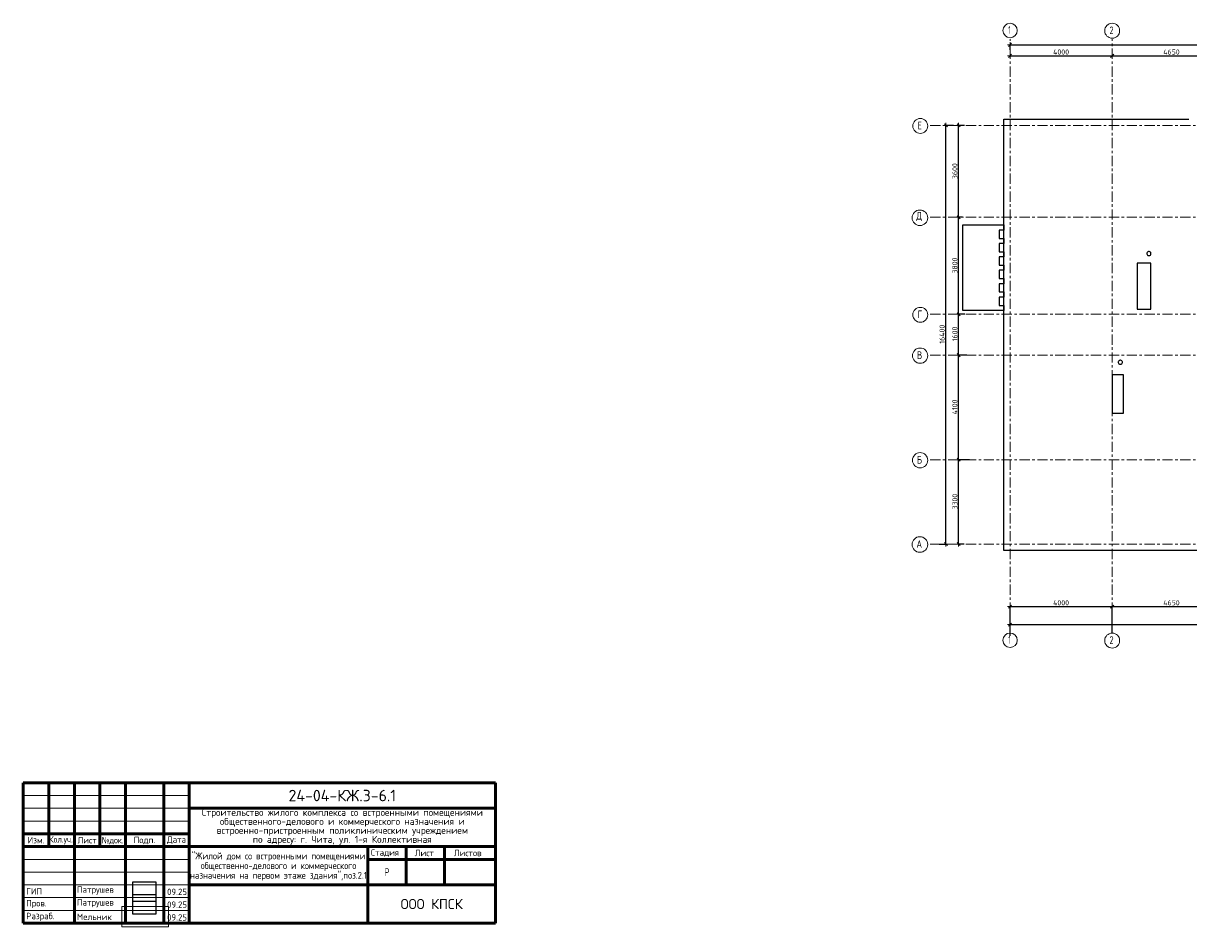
# Model space of a CAD drawing. Header units: metres. Extents: x -38 to 97, y -15 to 21.
# Tile 1 of 205: x -38 to 7, y -15 to 20. Entities that reach past the tile are written whole.
import ezdxf

# ---------------------------------------------------------------- set-up
doc = ezdxf.new("R2010")
doc.units = ezdxf.units.M
doc.header["$XCLIPFRAME"] = 2
doc.header["$PDMODE"] = 65
doc.linetypes.add('______11', pattern=[0.5, 0.4, -0.05, 0, -0.05])
doc.linetypes.add('______5', pattern=[1.1, 0.8, -0.1, 0.1, -0.1])
for name, color, linetype, lineweight in [('XR$1$Осевая линия (1)', 7, '______5', 13), ('XR$1$Размерная линия (1)', 7, 'Continuous', 13), ('XR$2$Стена наружная_ Сайдинг', 7, 'Continuous', 35), ('XR$5$Перекрытие (1)', 7, 'Continuous', 35)]:
    doc.layers.add(name, color=color, linetype=linetype, lineweight=lineweight)
doc.styles.add('ISOCPEUR', font='txt')
doc.styles.add('Segoe UI Symbol', font='txt')
doc.dimstyles.new('DIMSTYLE_2', dxfattribs={"dimtxt": 0.2, "dimasz": 0.2, "dimexe": 0, "dimexo": 0, "dimgap": 0.1, "dimtad": 2, "dimdec": 0, "dimlfac": 1000, "dimrnd": 5, "dimzin": 12, "dimdsep": 46, "dimtxsty": 'ISOCPEUR', "dimblk1": 'ALL_ML_STRICH', "dimblk2": 'ALL_ML_STRICH', "dimsah": 1, "dimcen": 0, "dimclrd": 7, "dimclre": 256, "dimclrt": 7, "dimadec": 0, "dimazin": 0, "dimtfac": 1, "dimtdec": 0, "dimtix": 1, "dimtmove": 2, "dimatfit": 3, "dimfxl": 0, "dimtzin": 0, "dimlwd": 0, "dimlwe": -3, "dimarcsym": 0})
doc.dimstyles.new('DIMSTYLE_3', dxfattribs={"dimtxt": 0.2, "dimasz": 0.2, "dimexe": 0, "dimexo": 0, "dimgap": 0.1, "dimtad": 2, "dimdec": 0, "dimlfac": 1000, "dimrnd": 5, "dimzin": 12, "dimdsep": 46, "dimtxsty": 'ISOCPEUR', "dimblk1": 'ALL_ML_STRICH', "dimblk2": 'ALL_ML_STRICH', "dimsah": 1, "dimcen": 0, "dimclrd": 7, "dimclre": 256, "dimclrt": 7, "dimadec": 0, "dimazin": 0, "dimtfac": 1, "dimtdec": 0, "dimtix": 1, "dimtmove": 2, "dimatfit": 3, "dimfxl": 0, "dimtzin": 0, "dimlwd": 0, "dimlwe": -3, "dimarcsym": 0})
picture_1 = doc.add_image_def('image1.jpg', size_in_pixel=(275, 222))
picture_2 = doc.add_image_def('image2.bmp', size_in_pixel=(685, 350))

# ---------------------------------------------------------------- blocks, each defined once
blk = doc.blocks.new('ALL_ML_STRICH')
at = {"color": 0, "linetype": 'ByBlock', "lineweight": -2}
for p, q in [((-1, 0), (0.5, 0)), ((-0.3, -0.3), (0.3, 0.3)), ((0, -0.5), (0, 0.5))]:
    blk.add_line(p, q, dxfattribs=at)
blk = doc.blocks.new('*D4')
at = {"layer": 'DEFPOINTS', "color": 7, "linetype": 'Continuous', "lineweight": 13, "transparency": 33554687}
for p in [(-1.699, 16.4), (-2.294, 0), (-2.015, 0)]:
    blk.add_point(p, dxfattribs=at)
at = {"layer": 'XR$1$Размерная линия (1)', "color": 9, "linetype": 'Continuous', "lineweight": -2, "true_color": 0xc7c7c7, "transparency": 33554687}
for p, q in [((-1.719, 16.4), (-2.015, 16.4)), ((-2.274, 0), (-2.015, 0))]:
    blk.add_line(p, q, dxfattribs=at)
at = {"layer": 'XR$1$Размерная линия (1)', "color": 7, "linetype": 'Continuous', "lineweight": -2, "transparency": 33554687}
blk.add_line((-2.015, 0), (-2.015, 16.4), dxfattribs=at)
at = {"layer": 'XR$1$Размерная линия (1)', "color": 7, "linetype": 'Continuous', "lineweight": 13, "transparency": 33554687, "xscale": 0.2, "yscale": 0.2, "zscale": 0.2}
for p, rotation in [((-2.015, 16.4), 90), ((-2.015, 0), 270)]:
    blk.add_blockref('ALL_ML_STRICH', p, dxfattribs=dict(at, rotation=rotation))
at = {"layer": 'XR$1$Размерная линия (1)', "color": 7, "linetype": 'Continuous', "lineweight": 13, "transparency": 33554687, "insert": (-2.165, 8.22), "char_height": 0.2, "width": 1, "attachment_point": 5, "rotation": 90, "style": 'ISOCPEUR'}
blk.add_mtext('\\A1;{16400}', dxfattribs=at)
blk = doc.blocks.new('*D5')
at = {"layer": 'DEFPOINTS', "color": 7, "linetype": 'Continuous', "lineweight": 13, "transparency": 33554687}
for p in [(-1.064, 3.3), (-1.515, 0), (-1.28, 0)]:
    blk.add_point(p, dxfattribs=at)
at = {"layer": 'XR$1$Размерная линия (1)', "color": 9, "linetype": 'Continuous', "lineweight": -2, "true_color": 0xc7c7c7, "transparency": 33554687}
for p, q in [((-1.084, 3.3), (-1.515, 3.3)), ((-1.3, 0), (-1.515, 0))]:
    blk.add_line(p, q, dxfattribs=at)
at = {"layer": 'XR$1$Размерная линия (1)', "color": 7, "linetype": 'Continuous', "lineweight": -2, "transparency": 33554687}
blk.add_line((-1.515, 0), (-1.515, 3.3), dxfattribs=at)
at = {"layer": 'XR$1$Размерная линия (1)', "color": 7, "linetype": 'Continuous', "lineweight": 13, "transparency": 33554687, "xscale": 0.2, "yscale": 0.2, "zscale": 0.2}
for p, rotation in [((-1.515, 3.3), 90), ((-1.515, 0), 270)]:
    blk.add_blockref('ALL_ML_STRICH', p, dxfattribs=dict(at, rotation=rotation))
at = {"layer": 'XR$1$Размерная линия (1)', "color": 7, "linetype": 'Continuous', "lineweight": 13, "transparency": 33554687, "insert": (-1.665, 1.66), "char_height": 0.2, "width": 0.8, "attachment_point": 5, "rotation": 90, "style": 'ISOCPEUR'}
blk.add_mtext('\\A1;{3300}', dxfattribs=at)
blk = doc.blocks.new('*D6')
at = {"layer": 'DEFPOINTS', "color": 7, "linetype": 'Continuous', "lineweight": 13, "transparency": 33554687}
for p in [(-1.172, 7.4), (-1.515, 3.3), (-1.064, 3.3)]:
    blk.add_point(p, dxfattribs=at)
at = {"layer": 'XR$1$Размерная линия (1)', "color": 9, "linetype": 'Continuous', "lineweight": -2, "true_color": 0xc7c7c7, "transparency": 33554687}
for p, q in [((-1.192, 7.4), (-1.515, 7.4)), ((-1.084, 3.3), (-1.515, 3.3))]:
    blk.add_line(p, q, dxfattribs=at)
at = {"layer": 'XR$1$Размерная линия (1)', "color": 7, "linetype": 'Continuous', "lineweight": -2, "transparency": 33554687}
blk.add_line((-1.515, 3.3), (-1.515, 7.4), dxfattribs=at)
at = {"layer": 'XR$1$Размерная линия (1)', "color": 7, "linetype": 'Continuous', "lineweight": 13, "transparency": 33554687, "xscale": 0.2, "yscale": 0.2, "zscale": 0.2}
for p, rotation in [((-1.515, 7.4), 90), ((-1.515, 3.3), 270)]:
    blk.add_blockref('ALL_ML_STRICH', p, dxfattribs=dict(at, rotation=rotation))
at = {"layer": 'XR$1$Размерная линия (1)', "color": 7, "linetype": 'Continuous', "lineweight": 13, "transparency": 33554687, "insert": (-1.665, 5.37), "char_height": 0.2, "width": 0.8, "attachment_point": 5, "rotation": 90, "style": 'ISOCPEUR'}
blk.add_mtext('\\A1;{4100}', dxfattribs=at)
blk = doc.blocks.new('*D7')
at = {"layer": 'DEFPOINTS', "color": 7, "linetype": 'Continuous', "lineweight": 13, "transparency": 33554687}
for p in [(-1.253, 9), (-1.515, 7.4), (-1.172, 7.4)]:
    blk.add_point(p, dxfattribs=at)
at = {"layer": 'XR$1$Размерная линия (1)', "color": 9, "linetype": 'Continuous', "lineweight": -2, "true_color": 0xc7c7c7, "transparency": 33554687}
for p, q in [((-1.273, 9), (-1.515, 9)), ((-1.192, 7.4), (-1.515, 7.4))]:
    blk.add_line(p, q, dxfattribs=at)
at = {"layer": 'XR$1$Размерная линия (1)', "color": 7, "linetype": 'Continuous', "lineweight": -2, "transparency": 33554687}
blk.add_line((-1.515, 7.4), (-1.515, 9), dxfattribs=at)
at = {"layer": 'XR$1$Размерная линия (1)', "color": 7, "linetype": 'Continuous', "lineweight": 13, "transparency": 33554687, "xscale": 0.2, "yscale": 0.2, "zscale": 0.2}
for p, rotation in [((-1.515, 9), 90), ((-1.515, 7.4), 270)]:
    blk.add_blockref('ALL_ML_STRICH', p, dxfattribs=dict(at, rotation=rotation))
at = {"layer": 'XR$1$Размерная линия (1)', "color": 7, "linetype": 'Continuous', "lineweight": 13, "transparency": 33554687, "insert": (-1.665, 8.23), "char_height": 0.2, "width": 0.8, "attachment_point": 5, "rotation": 90, "style": 'ISOCPEUR'}
blk.add_mtext('\\A1;{1600}', dxfattribs=at)
blk = doc.blocks.new('*D8')
at = {"layer": 'DEFPOINTS', "color": 7, "linetype": 'Continuous', "lineweight": 13, "transparency": 33554687}
for p in [(-1.347, 12.8), (-1.515, 9), (-1.253, 9)]:
    blk.add_point(p, dxfattribs=at)
at = {"layer": 'XR$1$Размерная линия (1)', "color": 9, "linetype": 'Continuous', "lineweight": -2, "true_color": 0xc7c7c7, "transparency": 33554687}
for p, q in [((-1.367, 12.8), (-1.515, 12.8)), ((-1.273, 9), (-1.515, 9))]:
    blk.add_line(p, q, dxfattribs=at)
at = {"layer": 'XR$1$Размерная линия (1)', "color": 7, "linetype": 'Continuous', "lineweight": -2, "transparency": 33554687}
blk.add_line((-1.515, 9), (-1.515, 12.8), dxfattribs=at)
at = {"layer": 'XR$1$Размерная линия (1)', "color": 7, "linetype": 'Continuous', "lineweight": 13, "transparency": 33554687, "xscale": 0.2, "yscale": 0.2, "zscale": 0.2}
for p, rotation in [((-1.515, 12.8), 90), ((-1.515, 9), 270)]:
    blk.add_blockref('ALL_ML_STRICH', p, dxfattribs=dict(at, rotation=rotation))
at = {"layer": 'XR$1$Размерная линия (1)', "color": 7, "linetype": 'Continuous', "lineweight": 13, "transparency": 33554687, "insert": (-1.665, 10.91), "char_height": 0.2, "width": 0.8, "attachment_point": 5, "rotation": 90, "style": 'ISOCPEUR'}
blk.add_mtext('\\A1;{3800}', dxfattribs=at)
blk = doc.blocks.new('*D9')
at = {"layer": 'DEFPOINTS', "color": 7, "linetype": 'Continuous', "lineweight": 13, "transparency": 33554687}
for p in [(-1.26, 16.4), (-1.515, 12.8), (-1.347, 12.8)]:
    blk.add_point(p, dxfattribs=at)
at = {"layer": 'XR$1$Размерная линия (1)', "color": 9, "linetype": 'Continuous', "lineweight": -2, "true_color": 0xc7c7c7, "transparency": 33554687}
for p, q in [((-1.28, 16.4), (-1.515, 16.4)), ((-1.367, 12.8), (-1.515, 12.8))]:
    blk.add_line(p, q, dxfattribs=at)
at = {"layer": 'XR$1$Размерная линия (1)', "color": 7, "linetype": 'Continuous', "lineweight": -2, "transparency": 33554687}
blk.add_line((-1.515, 12.8), (-1.515, 16.4), dxfattribs=at)
at = {"layer": 'XR$1$Размерная линия (1)', "color": 7, "linetype": 'Continuous', "lineweight": 13, "transparency": 33554687, "xscale": 0.2, "yscale": 0.2, "zscale": 0.2}
for p, rotation in [((-1.515, 16.4), 90), ((-1.515, 12.8), 270)]:
    blk.add_blockref('ALL_ML_STRICH', p, dxfattribs=dict(at, rotation=rotation))
at = {"layer": 'XR$1$Размерная линия (1)', "color": 7, "linetype": 'Continuous', "lineweight": 13, "transparency": 33554687, "insert": (-1.665, 14.61), "char_height": 0.2, "width": 0.8, "attachment_point": 5, "rotation": 90, "style": 'ISOCPEUR'}
blk.add_mtext('\\A1;{3600}', dxfattribs=at)
blk = doc.blocks.new('*D10')
at = {"layer": 'DEFPOINTS', "color": 7, "linetype": 'Continuous', "lineweight": 13, "transparency": 33554687}
for p in [(0.5, 19.557), (0.5, 19.377), (61.6, 17.12)]:
    blk.add_point(p, dxfattribs=at)
at = {"layer": 'XR$1$Размерная линия (1)', "color": 9, "linetype": 'Continuous', "lineweight": -2, "true_color": 0xc7c7c7, "transparency": 33554687}
for p, q in [((0.5, 19.357), (0.5, 19.557)), ((61.6, 17.14), (61.6, 19.557))]:
    blk.add_line(p, q, dxfattribs=at)
at = {"layer": 'XR$1$Размерная линия (1)', "color": 7, "linetype": 'Continuous', "lineweight": -2, "transparency": 33554687}
blk.add_line((0.5, 19.557), (61.6, 19.557), dxfattribs=at)
at = {"layer": 'XR$1$Размерная линия (1)', "color": 7, "linetype": 'Continuous', "lineweight": 13, "transparency": 33554687, "xscale": 0.2, "yscale": 0.2, "zscale": 0.2, "rotation": 180}
blk.add_blockref('ALL_ML_STRICH', (0.5, 19.557), dxfattribs=at)
at = {"layer": 'XR$1$Размерная линия (1)', "color": 7, "linetype": 'Continuous', "lineweight": 13, "transparency": 33554687, "xscale": 0.2, "yscale": 0.2, "zscale": 0.2}
blk.add_blockref('ALL_ML_STRICH', (61.6, 19.557), dxfattribs=at)
at = {"layer": 'XR$1$Размерная линия (1)', "color": 7, "linetype": 'Continuous', "lineweight": 13, "transparency": 33554687, "insert": (31.1, 19.707), "char_height": 0.2, "width": 1, "attachment_point": 5, "style": 'ISOCPEUR'}
blk.add_mtext('\\A1;{61100}', dxfattribs=at)
blk = doc.blocks.new('*D11')
at = {"layer": 'DEFPOINTS', "color": 7, "linetype": 'Continuous', "lineweight": 13, "transparency": 33554687}
for p in [(0.5, -3.103), (0.5, -3.156), (61.6, -3.14)]:
    blk.add_point(p, dxfattribs=at)
at = {"layer": 'XR$1$Размерная линия (1)', "color": 9, "linetype": 'Continuous', "lineweight": -2, "true_color": 0xc7c7c7, "transparency": 33554687}
for p, q in [((0.5, -3.123), (0.5, -3.156)), ((61.6, -3.156), (61.6, -3.156))]:
    blk.add_line(p, q, dxfattribs=at)
at = {"layer": 'XR$1$Размерная линия (1)', "color": 7, "linetype": 'Continuous', "lineweight": -2, "transparency": 33554687}
blk.add_line((0.5, -3.156), (61.6, -3.156), dxfattribs=at)
at = {"layer": 'XR$1$Размерная линия (1)', "color": 7, "linetype": 'Continuous', "lineweight": 13, "transparency": 33554687, "xscale": 0.2, "yscale": 0.2, "zscale": 0.2, "rotation": 180}
blk.add_blockref('ALL_ML_STRICH', (0.5, -3.156), dxfattribs=at)
at = {"layer": 'XR$1$Размерная линия (1)', "color": 7, "linetype": 'Continuous', "lineweight": 13, "transparency": 33554687, "xscale": 0.2, "yscale": 0.2, "zscale": 0.2}
blk.add_blockref('ALL_ML_STRICH', (61.6, -3.156), dxfattribs=at)
at = {"layer": 'XR$1$Размерная линия (1)', "color": 7, "linetype": 'Continuous', "lineweight": 13, "transparency": 33554687, "insert": (31.1, -3.006), "char_height": 0.2, "width": 1, "attachment_point": 5, "style": 'ISOCPEUR'}
blk.add_mtext('\\A1;{61100}', dxfattribs=at)
blk = doc.blocks.new('*D12')
at = {"layer": 'DEFPOINTS', "color": 7, "linetype": 'Continuous', "lineweight": 13, "transparency": 33554687}
for p in [(0.5, -2.452), (0.5, -3.622), (4.5, -3.513)]:
    blk.add_point(p, dxfattribs=at)
at = {"layer": 'XR$1$Размерная линия (1)', "color": 9, "linetype": 'Continuous', "lineweight": -2, "true_color": 0xc7c7c7, "transparency": 33554687}
for p, q in [((0.5, -3.602), (0.5, -2.452)), ((4.5, -3.493), (4.5, -2.452))]:
    blk.add_line(p, q, dxfattribs=at)
at = {"layer": 'XR$1$Размерная линия (1)', "color": 7, "linetype": 'Continuous', "lineweight": -2, "transparency": 33554687}
blk.add_line((0.5, -2.452), (4.5, -2.452), dxfattribs=at)
at = {"layer": 'XR$1$Размерная линия (1)', "color": 7, "linetype": 'Continuous', "lineweight": 13, "transparency": 33554687, "xscale": 0.2, "yscale": 0.2, "zscale": 0.2, "rotation": 180}
blk.add_blockref('ALL_ML_STRICH', (0.5, -2.452), dxfattribs=at)
at = {"layer": 'XR$1$Размерная линия (1)', "color": 7, "linetype": 'Continuous', "lineweight": 13, "transparency": 33554687, "xscale": 0.2, "yscale": 0.2, "zscale": 0.2}
blk.add_blockref('ALL_ML_STRICH', (4.5, -2.452), dxfattribs=at)
at = {"layer": 'XR$1$Размерная линия (1)', "color": 7, "linetype": 'Continuous', "lineweight": 13, "transparency": 33554687, "insert": (2.5, -2.302), "char_height": 0.2, "width": 0.8, "attachment_point": 5, "style": 'ISOCPEUR'}
blk.add_mtext('\\A1;{4000}', dxfattribs=at)
blk = doc.blocks.new('*D13')
at = {"layer": 'DEFPOINTS', "color": 7, "linetype": 'Continuous', "lineweight": 13, "transparency": 33554687}
for p in [(4.5, -2.452), (4.5, -3.513), (9.15, -3.513)]:
    blk.add_point(p, dxfattribs=at)
at = {"layer": 'XR$1$Размерная линия (1)', "color": 9, "linetype": 'Continuous', "lineweight": -2, "true_color": 0xc7c7c7, "transparency": 33554687}
for p, q in [((4.5, -3.493), (4.5, -2.452)), ((9.15, -3.493), (9.15, -2.452))]:
    blk.add_line(p, q, dxfattribs=at)
at = {"layer": 'XR$1$Размерная линия (1)', "color": 7, "linetype": 'Continuous', "lineweight": -2, "transparency": 33554687}
blk.add_line((4.5, -2.452), (9.15, -2.452), dxfattribs=at)
at = {"layer": 'XR$1$Размерная линия (1)', "color": 7, "linetype": 'Continuous', "lineweight": 13, "transparency": 33554687, "xscale": 0.2, "yscale": 0.2, "zscale": 0.2, "rotation": 180}
blk.add_blockref('ALL_ML_STRICH', (4.5, -2.452), dxfattribs=at)
at = {"layer": 'XR$1$Размерная линия (1)', "color": 7, "linetype": 'Continuous', "lineweight": 13, "transparency": 33554687, "xscale": 0.2, "yscale": 0.2, "zscale": 0.2}
blk.add_blockref('ALL_ML_STRICH', (9.15, -2.452), dxfattribs=at)
at = {"layer": 'XR$1$Размерная линия (1)', "color": 7, "linetype": 'Continuous', "lineweight": 13, "transparency": 33554687, "insert": (6.825, -2.302), "char_height": 0.2, "width": 0.8, "attachment_point": 5, "style": 'ISOCPEUR'}
blk.add_mtext('\\A1;{4650}', dxfattribs=at)
blk = doc.blocks.new('*D25')
at = {"layer": 'DEFPOINTS', "color": 7, "linetype": 'Continuous', "lineweight": 13, "transparency": 33554687}
for p in [(4.5, 19.191), (0.5, 19.17), (0.5, 19.126)]:
    blk.add_point(p, dxfattribs=at)
at = {"layer": 'XR$1$Размерная линия (1)', "color": 9, "linetype": 'Continuous', "lineweight": -2, "true_color": 0xc7c7c7, "transparency": 33554687}
for p, q in [((0.5, 19.15), (0.5, 19.126)), ((4.5, 19.171), (4.5, 19.126))]:
    blk.add_line(p, q, dxfattribs=at)
at = {"layer": 'XR$1$Размерная линия (1)', "color": 7, "linetype": 'Continuous', "lineweight": -2, "transparency": 33554687}
blk.add_line((0.5, 19.126), (4.5, 19.126), dxfattribs=at)
at = {"layer": 'XR$1$Размерная линия (1)', "color": 7, "linetype": 'Continuous', "lineweight": 13, "transparency": 33554687, "xscale": 0.2, "yscale": 0.2, "zscale": 0.2, "rotation": 180}
blk.add_blockref('ALL_ML_STRICH', (0.5, 19.126), dxfattribs=at)
at = {"layer": 'XR$1$Размерная линия (1)', "color": 7, "linetype": 'Continuous', "lineweight": 13, "transparency": 33554687, "xscale": 0.2, "yscale": 0.2, "zscale": 0.2}
blk.add_blockref('ALL_ML_STRICH', (4.5, 19.126), dxfattribs=at)
at = {"layer": 'XR$1$Размерная линия (1)', "color": 7, "linetype": 'Continuous', "lineweight": 13, "transparency": 33554687, "insert": (2.5, 19.276), "char_height": 0.2, "width": 0.8, "attachment_point": 5, "style": 'ISOCPEUR'}
blk.add_mtext('\\A1;{4000}', dxfattribs=at)
blk = doc.blocks.new('*D26')
at = {"layer": 'DEFPOINTS', "color": 7, "linetype": 'Continuous', "lineweight": 13, "transparency": 33554687}
for p in [(4.5, 19.191), (4.5, 19.126), (9.15, 19.126)]:
    blk.add_point(p, dxfattribs=at)
at = {"layer": 'XR$1$Размерная линия (1)', "color": 9, "linetype": 'Continuous', "lineweight": -2, "true_color": 0xc7c7c7, "transparency": 33554687}
for p, q in [((4.5, 19.171), (4.5, 19.126)), ((9.15, 19.126), (9.15, 19.126))]:
    blk.add_line(p, q, dxfattribs=at)
at = {"layer": 'XR$1$Размерная линия (1)', "color": 7, "linetype": 'Continuous', "lineweight": -2, "transparency": 33554687}
blk.add_line((4.5, 19.126), (9.15, 19.126), dxfattribs=at)
at = {"layer": 'XR$1$Размерная линия (1)', "color": 7, "linetype": 'Continuous', "lineweight": 13, "transparency": 33554687, "xscale": 0.2, "yscale": 0.2, "zscale": 0.2, "rotation": 180}
blk.add_blockref('ALL_ML_STRICH', (4.5, 19.126), dxfattribs=at)
at = {"layer": 'XR$1$Размерная линия (1)', "color": 7, "linetype": 'Continuous', "lineweight": 13, "transparency": 33554687, "xscale": 0.2, "yscale": 0.2, "zscale": 0.2}
blk.add_blockref('ALL_ML_STRICH', (9.15, 19.126), dxfattribs=at)
at = {"layer": 'XR$1$Размерная линия (1)', "color": 7, "linetype": 'Continuous', "lineweight": 13, "transparency": 33554687, "insert": (6.825, 19.276), "char_height": 0.2, "width": 0.8, "attachment_point": 5, "style": 'ISOCPEUR'}
blk.add_mtext('\\A1;{4650}', dxfattribs=at)
blk = doc.blocks.new('СЛОЖНЫЙ_ОБЪЕКТ_0')
at = {"layer": 'XR$2$Стена наружная_ Сайдинг', "color": 7, "linetype": 'Continuous', "lineweight": 50, "transparency": 33554687}
for p, q in [((-38.165, -9.355), (-19.665, -9.355)), ((-38.165, -14.855), (-38.165, -9.355)), ((-34.165, -14.855), (-34.165, -9.355)), ((-19.665, -9.355), (-19.665, -14.855)), ((-31.665, -10.355), (-19.665, -10.355)), ((-31.665, -11.355), (-38.165, -11.355)), ((-38.165, -11.855), (-31.665, -11.855)), ((-31.665, -11.855), (-19.665, -11.855)), ((-24.665, -12.355), (-19.665, -12.355)), ((-31.665, -13.355), (-19.665, -13.355)), ((-38.165, -14.855), (-19.665, -14.855))]:
    blk.add_line(p, q, dxfattribs=at)
at = {"layer": 'XR$2$Стена наружная_ Сайдинг', "color": 7, "linetype": 'Continuous', "lineweight": 13, "transparency": 33554687}
for p, q in [((-38.165, -9.855), (-31.665, -9.855)), ((-38.165, -10.355), (-31.665, -10.355)), ((-38.165, -10.855), (-31.665, -10.855)), ((-38.165, -12.355), (-31.665, -12.355)), ((-38.165, -12.855), (-31.665, -12.855)), ((-38.165, -13.355), (-31.665, -13.355)), ((-38.165, -13.855), (-31.665, -13.855)), ((-38.165, -14.355), (-31.665, -14.355))]:
    blk.add_line(p, q, dxfattribs=at)
at = {"layer": 'XR$2$Стена наружная_ Сайдинг', "color": 7, "linetype": 'Continuous', "lineweight": 50, "transparency": 33554687}
for points in [[(-37.165, -9.355), (-37.165, -10.605), (-37.165, -11.855)], [(-36.165, -9.355), (-36.165, -12.105), (-36.165, -14.855)], [(-35.165, -9.355), (-35.165, -10.605), (-35.165, -11.855)], [(-32.665, -9.355), (-32.665, -12.105), (-32.665, -14.855)], [(-31.665, -9.355), (-31.665, -12.105), (-31.665, -14.855)], [(-24.665, -14.855), (-24.665, -13.355), (-24.665, -11.855)], [(-23.165, -13.355), (-23.165, -12.605), (-23.165, -11.855)], [(-21.665, -11.855), (-21.665, -12.605), (-21.665, -13.355)]]:
    blk.add_lwpolyline(points, dxfattribs=at)

msp = doc.modelspace()

# ---------------------------------------------------------------- linework, layer by layer
at = {"layer": 'XR$1$Осевая линия (1)', "color": 253, "linetype": '______11', "lineweight": 13, "true_color": 0xa0a0a0, "transparency": 33554687}
for p, q in [((0.5, -3.39), (0.5, 19.78)), ((4.5, -3.39), (4.5, 19.78)), ((-2.63, 16.4), (62.6, 16.4)), ((-2.63, 12.8), (62.6, 12.8)), ((-2.63, 9), (62.6, 9)), ((-2.63, 7.4), (62.6, 7.4)), ((-2.63, 3.3), (62.6, 3.3)), ((-2.63, 0), (62.6, 0))]:
    msp.add_line(p, q, dxfattribs=at)
at = {"layer": 'XR$1$Осевая линия (1)', "color": 7, "linetype": 'Continuous', "lineweight": 13, "transparency": 33554687}
for centre, radius in [((0.5019, 20.1186), 0.2819), ((4.5024, 20.1081), 0.2924), ((-3.0176, 16.3805), 0.2924), ((-3.0342, 12.7805), 0.3058), ((-3.0176, 8.9805), 0.2924), ((-3.0262, 7.3805), 0.2988), ((-3.0262, 3.2805), 0.2988), ((-3.0342, -0.0195), 0.3058), ((0.5019, -3.7714), 0.2819), ((4.5024, -3.7819), 0.2924)]:
    msp.add_circle(centre, radius, dxfattribs=at)
at = {"layer": 'XR$5$Перекрытие (1)', "color": 7, "linetype": 'Continuous', "lineweight": 25, "transparency": 33554687}
for p, q in [((0.25, -0.2498), (0.25, 16.6502)), ((0.25, 16.6502), (7.4996, 16.6502)), ((-1.35, 9.1502), (-1.35, 12.5002)), ((-1.35, 12.5002), (0.0698, 12.5002)), ((0.0698, 12.5002), (0.2498, 12.5002)), ((0.2498, 12.5002), (0.2498, 12.3002)), ((0.2498, 12.3002), (0.0698, 12.3002)), ((0.0698, 11.9752), (0.2498, 11.9752)), ((0.07, 12.3002), (0.07, 11.9752)), ((0.2498, 11.9752), (0.2498, 11.7752)), ((0.2498, 11.7752), (0.0698, 11.7752)), ((0.0698, 11.4502), (0.2498, 11.4502)), ((0.07, 11.7752), (0.07, 11.4502)), ((0.2498, 11.4502), (0.2498, 11.2502)), ((5.8684, 11.4169), (5.8606, 11.3929)), ((5.8832, 11.4373), (5.8684, 11.4169)), ((5.9036, 11.4521), (5.8832, 11.4373)), ((5.9276, 11.4599), (5.9036, 11.4521)), ((5.9529, 11.4599), (5.9276, 11.4599)), ((5.9769, 11.4521), (5.9529, 11.4599)), ((5.9973, 11.4373), (5.9769, 11.4521)), ((6.0121, 11.4169), (5.9973, 11.4373)), ((6.0199, 11.3929), (6.0121, 11.4169)), ((0.2498, 11.2502), (0.0698, 11.2502)), ((0.07, 11.2502), (0.07, 10.9252)), ((5.4806, 11.0007), (5.4802, 9.2007)), ((6.0206, 11.0007), (5.4806, 11.0007)), ((5.8606, 11.3929), (5.8606, 11.3676)), ((5.8606, 11.3676), (5.8684, 11.3436)), ((5.8684, 11.3436), (5.8832, 11.3232)), ((5.8832, 11.3232), (5.9036, 11.3084)), ((5.9036, 11.3084), (5.9276, 11.3006)), ((5.9276, 11.3006), (5.9529, 11.3006)), ((5.9529, 11.3006), (5.9769, 11.3084)), ((5.9769, 11.3084), (5.9973, 11.3232)), ((5.9973, 11.3232), (6.0121, 11.3436)), ((6.0121, 11.3436), (6.0199, 11.3676)), ((6.0199, 11.3676), (6.0199, 11.3929)), ((6.0202, 9.2007), (6.0206, 11.0007)), ((0.0698, 10.9252), (0.2498, 10.9252)), ((0.2498, 10.7252), (0.0698, 10.7252)), ((0.07, 10.7252), (0.07, 10.4002)), ((0.2498, 10.9252), (0.2498, 10.7252)), ((0.0698, 10.4002), (0.2498, 10.4002)), ((0.2498, 10.2002), (0.0698, 10.2002)), ((0.07, 10.2002), (0.07, 9.8752)), ((0.2498, 10.4002), (0.2498, 10.2002)), ((0.0698, 9.8752), (0.2498, 9.8752)), ((0.2498, 9.6752), (0.0698, 9.6752)), ((0.07, 9.6752), (0.07, 9.3502)), ((0.2498, 9.8752), (0.2498, 9.6752)), ((0.0698, 9.1502), (-1.35, 9.1502)), ((0.0698, 9.3502), (0.2498, 9.3502)), ((0.2498, 9.1502), (0.0698, 9.1502)), ((0.2498, 9.3502), (0.2498, 9.1502)), ((5.4802, 9.2007), (6.0202, 9.2007)), ((4.7481, 7.1569), (4.7403, 7.1329)), ((4.7403, 7.1329), (4.7403, 7.1076)), ((4.7403, 7.1076), (4.7481, 7.0836)), ((4.763, 7.1773), (4.7481, 7.1569)), ((4.7481, 7.0836), (4.763, 7.0632)), ((4.7834, 7.1921), (4.763, 7.1773)), ((4.763, 7.0632), (4.7834, 7.0484)), ((4.8074, 7.1999), (4.7834, 7.1921)), ((4.7834, 7.0484), (4.8074, 7.0406)), ((4.8326, 7.1999), (4.8074, 7.1999)), ((4.8074, 7.0406), (4.8326, 7.0406)), ((4.8566, 7.1921), (4.8326, 7.1999)), ((4.8326, 7.0406), (4.8566, 7.0484)), ((4.877, 7.1773), (4.8566, 7.1921)), ((4.8566, 7.0484), (4.877, 7.0632)), ((4.8919, 7.1569), (4.877, 7.1773)), ((4.877, 7.0632), (4.8919, 7.0836)), ((4.8997, 7.1329), (4.8919, 7.1569)), ((4.8919, 7.0836), (4.8997, 7.1076)), ((4.8997, 7.1076), (4.8997, 7.1329)), ((4.9399, 6.6303), (4.4999, 6.6302)), ((4.4999, 6.6302), (4.5001, 5.1302)), ((4.9401, 5.1303), (4.9399, 6.6303)), ((4.5001, 5.1302), (4.9401, 5.1303)), ((13.6501, -0.2498), (0.25, -0.2498))]:
    msp.add_line(p, q, dxfattribs=at)

# ---------------------------------------------------------------- block references
at = {"layer": 'XR$2$Стена наружная_ Сайдинг', "color": 7, "linetype": 'Continuous', "lineweight": 13, "transparency": 33554687}
msp.add_blockref('СЛОЖНЫЙ_ОБЪЕКТ_0', (0, 0), dxfattribs=at)

# ---------------------------------------------------------------- texts
at = {"color": 7, "linetype": 'Continuous', "lineweight": 18, "transparency": 33554687}
for s, insert, char_height, width, attachment_point, style in [('\\A1;{\\fISOCPEUR|i0|b0;\\H0.450000;\\W1.000000;\\C7;24-04-КЖ.3-6.1}\\P', (-25.6653, -9.8548), 0.45, 4.445816, 5, 'ISOCPEUR'), ('\\A1;{\\fISOCPEUR|i0|b0;\\H0.250000;\\W1.000000;\\C7;Изм.}\\P', (-37.6654, -11.605), 0.25, 0.753409, 5, 'ISOCPEUR'), ('\\A1;{\\fISOCPEUR|i0|b0;\\H0.250000;\\W0.833333;\\C7;Кол.уч.}\\P', (-36.6912, -11.605), 0.25, 0.974432, 5, 'ISOCPEUR'), ('\\A1;{\\fISOCPEUR|i0|b0;\\H0.250000;\\W1.000000;\\C7;Лист}\\P', (-35.6654, -11.605), 0.25, 0.867188, 5, 'ISOCPEUR'), ('\\A1;{\\fSegoe UI Symbol|i0|b0;\\H0.250000;\\W0.909091;\\C7;№\\fISOCPEUR|i0|b0;док.}\\P', (-34.6654, -11.6224), 0.25, 1.022727, 5, 'Segoe UI Symbol'), ('\\A1;{\\fISOCPEUR|i0|b0;\\H0.250000;\\W1.000000;\\C7;Подп.}\\P', (-33.4154, -11.6154), 0.25, 0.917647, 5, 'ISOCPEUR'), ('\\A1;{\\fISOCPEUR|i0|b0;\\H0.250000;\\W1.000000;\\C7;Дата}\\P', (-32.1631, -11.605), 0.25, 0.968056, 5, 'ISOCPEUR'), ('\\A1;{\\fISOCPEUR|i0|b0;\\H0.250000;\\W1.000000;\\C7;Стадия}\\P', (-23.9928, -12.105), 0.25, 1.244681, 5, 'ISOCPEUR'), ('\\A1;{\\fISOCPEUR|i0|b0;\\H0.250000;\\W1.000000;\\C7;Лист}\\P', (-22.4526, -12.105), 0.25, 0.867188, 5, 'ISOCPEUR'), ('\\A1;{\\fISOCPEUR|i0|b0;\\H0.250000;\\W1.000000;\\C7;Листов}\\P', (-20.7517, -12.105), 0.25, 1.219565, 5, 'ISOCPEUR'), ('\\A1;{\\fISOCPEUR|i0|b0;\\H0.300000;\\W0.769231;\\C7;Р}\\P', (-23.9153, -12.8548), 0.3, 0.276923, 5, 'ISOCPEUR'), ('\\A1;{\\fISOCPEUR|i0|b0;\\H0.250000;\\W1.000000;\\C7;ГИП}\\P', (-38.0546, -13.608), 0.25, 0.69, 4, 'ISOCPEUR'), ('\\A1;{\\fISOCPEUR|i0|b0;\\H0.250000;\\W1.000000;\\C7;Патрушев}\\P', (-36.0646, -13.733), 0.25, 1.671094, 7, 'ISOCPEUR'), ('\\A1;{\\fISOCPEUR|i0|b0;\\H0.400000;\\W1.000000;\\C7;ООО КПСК}\\P', (-22.1653, -14.1048), 0.4, 2.633651, 5, 'ISOCPEUR'), ('\\A1;{\\fISOCPEUR|i0|b0;\\H0.250000;\\W1.000000;\\C7;Пров.}\\P', (-38.0546, -14.108), 0.25, 0.917647, 4, 'ISOCPEUR'), ('\\A1;{\\fISOCPEUR|i0|b0;\\H0.250000;\\W1.000000;\\C7;Патрушев}\\P', (-36.0646, -14.233), 0.25, 1.671094, 7, 'ISOCPEUR'), ('\\A1;{\\fISOCPEUR|i0|b0;\\H0.250000;\\W1.000000;\\C7;Разраб.}\\P', (-38.0546, -14.608), 0.25, 1.307449, 4, 'ISOCPEUR'), ('\\A1;{\\fISOCPEUR|i0|b0;\\H0.250000;\\W1.000000;\\C7;Мельник}\\P', (-36.0646, -14.733), 0.25, 1.395283, 7, 'ISOCPEUR')]:
    msp.add_mtext(s, dxfattribs=dict(at, insert=insert, char_height=char_height, width=width, attachment_point=attachment_point, style=style))
at = {"color": 7, "linetype": 'Continuous', "lineweight": 18, "transparency": 33554687, "char_height": 0.27, "attachment_point": 2}
for s, insert, width, line_spacing_factor in [('\\A1;{\\fISOCPEUR|i0|b0;\\H0.270000;\\W1.000000;\\C7;Строительство жилого комплекса со встроенными помещениями}\\P{\\fISOCPEUR|i0|b0;\\H0.270000;\\W1.000000;\\C7;общественного-делового и коммерческого назначения и}\\P{\\fISOCPEUR|i0|b0;\\H0.270000;\\W1.000000;\\C7;встроенно-пристроенным поликлиническим учреждением}\\P{\\fISOCPEUR|i0|b0;\\H0.270000;\\W1.000000;\\C7;по адресу: г. Чита, ул. 1-я Коллективная}\\P', (-25.6653, -10.3798), 11.142225, 0.783133), ('\\A1;{\\fISOCPEUR|i0|b0;\\H0.270000;\\W0.909091;\\C7;"Жилой дом со встроенными помещениями}\\P{\\fISOCPEUR|i0|b0;\\H0.270000;\\W0.909091;\\C7;общественно-делового и коммерческого}\\P{\\fISOCPEUR|i0|b0;\\H0.270000;\\W0.909091;\\C7;назначения на первом этаже здания",поз.2.1}\\P', (-28.1653, -12.0848), 7.061114, 0.843373)]:
    msp.add_mtext(s, dxfattribs=dict(at, insert=insert, width=width, line_spacing_factor=line_spacing_factor))
at = {"color": 7, "linetype": 'Continuous', "lineweight": 25, "transparency": 33554687, "char_height": 0.25, "width": 0.892424, "attachment_point": 7, "style": 'ISOCPEUR'}
for insert in [(-32.5323, -13.7535), (-32.5323, -14.2535), (-32.5323, -14.7535)]:
    msp.add_mtext('\\A1;{\\fISOCPEUR|i0|b0;\\H0.250000;\\W1.000000;\\C7;09.25}\\P', dxfattribs=dict(at, insert=insert))
at = {"layer": 'XR$1$Осевая линия (1)', "color": 7, "linetype": 'Continuous', "lineweight": 13, "transparency": 33554687, "char_height": 0.3, "attachment_point": 7, "style": 'ISOCPEUR'}
for s, insert, width in [('\\W0.56;1', (0.4269, 19.9881), 0.233333), ('\\W0.78;2', (4.3974, 19.9776), 0.326407), ('\\W0.78;Е', (-3.1226, 16.25), 0.326407), ('\\W0.82;Д', (-3.1692, 12.65), 0.392646), ('\\W0.78;Г', (-3.1226, 8.85), 0.326407), ('\\W0.80;В', (-3.1462, 7.25), 0.359833), ('\\W0.80;Б', (-3.1462, 3.15), 0.359833), ('\\W0.82;А', (-3.1692, -0.15), 0.392646), ('\\W0.56;1', (0.4269, -3.9019), 0.233333), ('\\W0.78;2', (4.3974, -3.9124), 0.326407)]:
    msp.add_mtext(s, dxfattribs=dict(at, insert=insert, width=width))

# ---------------------------------------------------------------- dimensions: what is measured, and where the dimension line sits
at = {"layer": 'XR$1$Размерная линия (1)', "color": 7, "linetype": 'Continuous', "lineweight": 13, "transparency": 33554687}
for base, p1, p2, picture, middle in [((61.6, 19.5574), (0.5, 19.3568), (61.6, 17.1397), '*D10', (31.1, 19.7074)), ((4.5, 19.1261), (0.5, 19.1495), (4.5, 19.1712), '*D25', (2.5, 19.2761)), ((9.15, 19.1261), (4.5, 19.1712), (9.15, 19.1261), '*D26', (6.825, 19.2761)), ((4.5, -2.452), (0.5, -3.6015), (4.5, -3.4932), '*D12', (2.5, -2.302)), ((9.15, -2.452), (4.5, -3.4932), (9.15, -3.4932), '*D13', (6.825, -2.302)), ((61.6, -3.1563), (0.5, -3.1233), (61.6, -3.1563), '*D11', (31.1, -3.0063))]:
    dim = msp.add_linear_dim(base=base, p1=p1, p2=p2, dimstyle='DIMSTYLE_3', override={"dimpost": '<>', "dimclrd": 7, "dimclre": 9, "dimclrt": 7, "dimlwd": 0, "dimlwe": 65533}, dxfattribs=at)
    dim.commit()
    dim.dimension.update_dxf_attribs({"geometry": picture, "text_midpoint": middle, "dimtype": 160})
for base, p1, p2, dimstyle, picture, middle in [((-2.0153, 16.4), (-2.2738, 0), (-1.7186, 16.4), 'DIMSTYLE_2', '*D4', (-2.1653, 8.22)), ((-1.5153, 16.4), (-1.3672, 12.8), (-1.2805, 16.4), 'DIMSTYLE_3', '*D9', (-1.6653, 14.61)), ((-1.5153, 12.8), (-1.2732, 9), (-1.3672, 12.8), 'DIMSTYLE_3', '*D8', (-1.6653, 10.91)), ((-1.5153, 9), (-1.1919, 7.4), (-1.2732, 9), 'DIMSTYLE_3', '*D7', (-1.6653, 8.23)), ((-1.5153, 7.4), (-1.0835, 3.3), (-1.1919, 7.4), 'DIMSTYLE_3', '*D6', (-1.6653, 5.37)), ((-1.5153, 3.3), (-1.3003, 0), (-1.0835, 3.3), 'DIMSTYLE_3', '*D5', (-1.6653, 1.66))]:
    dim = msp.add_linear_dim(base=base, p1=p1, p2=p2, angle=90, dimstyle=dimstyle, override={"dimpost": '<>', "dimclrd": 7, "dimclre": 9, "dimclrt": 7, "dimlwd": 0, "dimlwe": 65533}, dxfattribs=at)
    dim.commit()
    dim.dimension.update_dxf_attribs({"geometry": picture, "text_midpoint": middle, "dimtype": 160})

# ---------------------------------------------------------------- pictures from other files: only their frames are drawn
at = {"color": 7, "linetype": 'Continuous', "lineweight": 25, "transparency": 33554687}
image = msp.add_image(picture_1, insert=(-33.8817, -13.9884), size_in_units=(0.9214, 0.7438), dxfattribs=at)
image.set_boundary_path([(-0.5, 221.5), (274.5, 221.5), (274.5, -0.5), (-0.5, -0.5), (-0.5, 221.5)])
image.dxf.flags = 15
image = msp.add_image(picture_1, insert=(-33.8817, -14.4884), size_in_units=(0.9214, 0.7438), dxfattribs=at)
image.set_boundary_path([(-0.5, 221.5), (274.5, 221.5), (274.5, -0.5), (-0.5, -0.5), (-0.5, 221.5)])
image.dxf.flags = 15
at = {"color": 7, "linetype": 'Continuous', "lineweight": 13, "transparency": 33554687}
image = msp.add_image(picture_2, insert=(-34.3076, -14.9922), size_in_units=(1.8263, 0.7853), dxfattribs=at)
image.set_boundary_path([(684.5, 349.5), (684.5, -0.5), (-0.5, -0.5), (-0.5, 349.5), (684.5, 349.5)])
image.dxf.flags = 15

doc.saveas('drawing.dxf')
